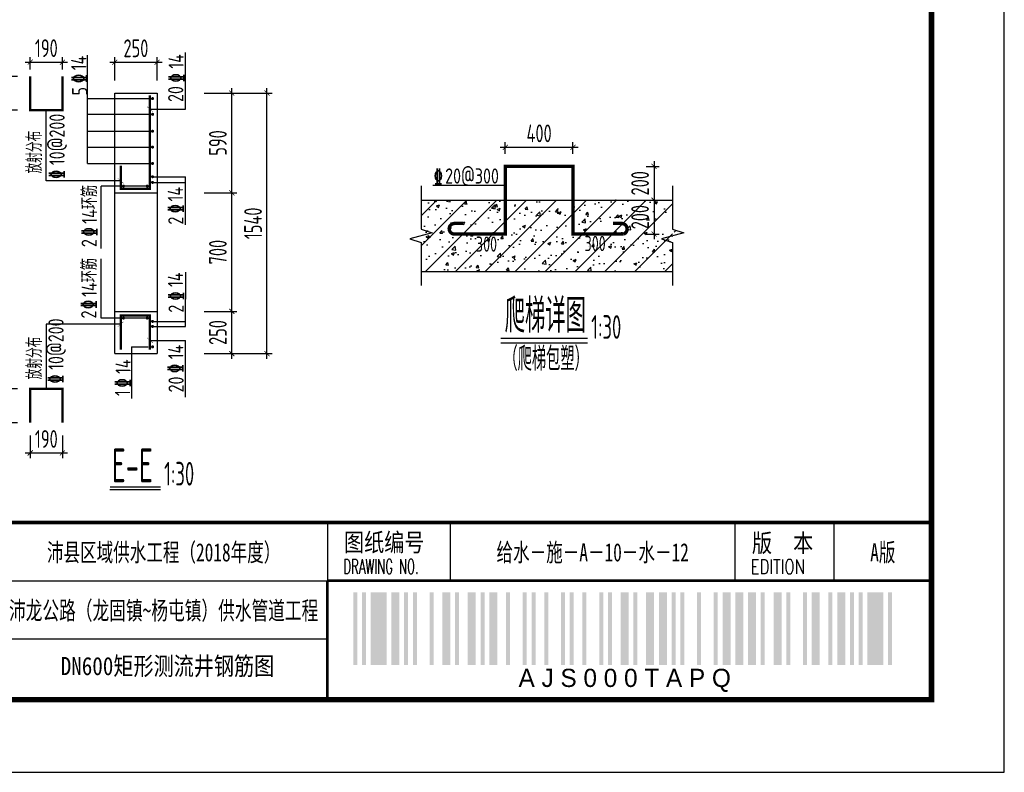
# Model space of a CAD drawing. Extents: x 1154951 to 1182252, y 3484725 to 3514600.
# Tile 6 of 55: x 1171363 to 1177180, y 3484725 to 3489174. Entities that reach past the tile are written whole.
import ezdxf
from ezdxf.enums import TextEntityAlignment as Align

# ---------------------------------------------------------------- set-up
doc = ezdxf.new("R2010")
doc.units = 0
doc.layers.get('0').update_dxf_attribs({"linetype": 'CONTINUOUS'})
doc.layers.get('Defpoints').update_dxf_attribs({"linetype": 'CONTINUOUS'})
for name, color, linetype in [('12012', 1, 'CONTINUOUS'), ('DIM', 4, 'CONTINUOUS'), ('GPSCOMMON', 7, 'CONTINUOUS'), ('HATCH', 251, 'CONTINUOUS'), ('REIN', 1, 'CONTINUOUS'), ('THIN', 7, 'CONTINUOUS'), ('普通线1', 7, 'CONTINUOUS'), ('轴线', 5, 'CONTINUOUS')]:
    doc.layers.add(name, color=color, linetype=linetype)
doc.styles.add('gpshz', font='tssdeng.shx', dxfattribs={"width": 0.8, "height": 2.5, "bigfont": 'hztxt.shx'})
doc.styles.get("Standard").update_dxf_attribs({"font": 'hztxt_e.shx', "bigfont": 'hztxt.shx'})
doc.styles.add('TSSD_Dimension', font='tssdeng.shx', dxfattribs={"width": 0.7, "bigfont": 'Hztxt.shx'})
doc.styles.add('TSSD_Rein', font='tssdeng.shx', dxfattribs={"width": 0.7, "bigfont": 'hztxt.shx'})
doc.styles.add('图签', font='txt', dxfattribs={"width": 0.66})
doc.styles.add('图签 1', font='romanc.shx', dxfattribs={"width": 0.8})
doc.dimstyles.new('TSSD_30_30', dxfattribs={"dimtxt": 105, "dimasz": 30, "dimexe": 30, "dimexo": 75, "dimgap": 30, "dimtad": 1, "dimdec": 0, "dimzin": 0, "dimdsep": 46, "dimtxsty": 'TSSD_Dimension', "dimblk": 'ARCHTICK', "dimblk1": 'ARCHTICK', "dimblk2": 'ARCHTICK', "dimcen": 0, "dimdle": 30, "dimclrt": 7, "dimadec": 0, "dimazin": 0, "dimtfac": 1, "dimtdec": 0, "dimtix": 1, "dimtmove": 2, "dimatfit": 3, "dimfxl": 0, "dimtolj": 1, "dimtzin": 0, "dimarcsym": 0})

# ---------------------------------------------------------------- blocks, each defined once
blk = doc.blocks.new('_ARCHTICK')
at = {"color": 0, "linetype": 'ByBlock', "const_width": 0.15}
blk.add_lwpolyline([(-0.5, -0.5), (0.5, 0.5)], dxfattribs=at)
blk = doc.blocks.new('*D388')
at = {"layer": 'Defpoints', "color": 0}
for p in [(1174632, 3488419.3), (1174232, 3488306.7), (1174632, 3488306.7)]:
    blk.add_point(p, dxfattribs=at)
at = {"layer": 'DIM', "color": 0, "lineweight": -2}
for p, q in [((1174232, 3488381.7), (1174232, 3488449.3)), ((1174632, 3488381.7), (1174632, 3488449.3)), ((1174202, 3488419.3), (1174662, 3488419.3))]:
    blk.add_line(p, q, dxfattribs=at)
at = {"layer": 'DIM', "color": 0, "lineweight": -2, "xscale": 30, "yscale": 30, "zscale": 30, "rotation": 180}
blk.add_blockref('_ARCHTICK', (1174232, 3488419.3), dxfattribs=at)
at = {"layer": 'DIM', "color": 0, "lineweight": -2, "xscale": 30, "yscale": 30, "zscale": 30}
blk.add_blockref('_ARCHTICK', (1174632, 3488419.3), dxfattribs=at)
at = {"layer": 'DIM', "color": 7, "insert": (1174432, 3488501.8), "char_height": 105, "attachment_point": 5, "style": 'TSSD_Dimension'}
blk.add_mtext('\\A1;400', dxfattribs=at)
blk = doc.blocks.new('*D389')
at = {"layer": 'Defpoints', "color": 0}
for p in [(1174988.6, 3488306.7), (1174988.6, 3488106.7), (1175111.1, 3488106.7)]:
    blk.add_point(p, dxfattribs=at)
at = {"layer": 'DIM', "color": 0, "lineweight": -2}
for p, q in [((1175111.1, 3488336.7), (1175111.1, 3488076.7)), ((1175063.6, 3488306.7), (1175141.1, 3488306.7)), ((1175063.6, 3488106.7), (1175141.1, 3488106.7))]:
    blk.add_line(p, q, dxfattribs=at)
at = {"layer": 'DIM', "color": 0, "lineweight": -2, "xscale": 30, "yscale": 30, "zscale": 30}
for p, rotation in [((1175111.1, 3488306.7), 270), ((1175111.1, 3488106.7), 90)]:
    blk.add_blockref('_ARCHTICK', p, dxfattribs=dict(at, rotation=rotation))
at = {"layer": 'DIM', "color": 7, "insert": (1175028.6, 3488206.7), "char_height": 105, "attachment_point": 5, "rotation": 90, "style": 'TSSD_Dimension'}
blk.add_mtext('\\A1;200', dxfattribs=at)
blk = doc.blocks.new('*D390')
at = {"layer": 'Defpoints', "color": 0}
for p in [(1174988.6, 3488106.7), (1174988.6, 3487906.7), (1175111.1, 3487906.7)]:
    blk.add_point(p, dxfattribs=at)
at = {"layer": 'DIM', "color": 0, "lineweight": -2}
for p, q in [((1175063.6, 3488106.7), (1175141.1, 3488106.7)), ((1175111.1, 3488136.7), (1175111.1, 3487876.7)), ((1175063.6, 3487906.7), (1175141.1, 3487906.7))]:
    blk.add_line(p, q, dxfattribs=at)
at = {"layer": 'DIM', "color": 0, "lineweight": -2, "xscale": 30, "yscale": 30, "zscale": 30}
for p, rotation in [((1175111.1, 3488106.7), 270), ((1175111.1, 3487906.7), 90)]:
    blk.add_blockref('_ARCHTICK', p, dxfattribs=dict(at, rotation=rotation))
at = {"layer": 'DIM', "color": 7, "insert": (1175028.6, 3488006.7), "char_height": 105, "attachment_point": 5, "rotation": 90, "style": 'TSSD_Dimension'}
blk.add_mtext('\\A1;200', dxfattribs=at)
blk = doc.blocks.new('*D425')
at = {"layer": 'Defpoints', "color": 0}
for p in [(1172378.5, 3487449.8), (1172616.7, 3487449.8), (1172378.5, 3487199.8)]:
    blk.add_point(p, dxfattribs=at)
at = {"layer": 'DIM', "color": 0, "lineweight": -2}
for p, q in [((1172453.5, 3487449.8), (1172646.7, 3487449.8)), ((1172616.7, 3487169.8), (1172616.7, 3487479.8)), ((1172453.5, 3487199.8), (1172646.7, 3487199.8))]:
    blk.add_line(p, q, dxfattribs=at)
at = {"layer": 'DIM', "color": 0, "lineweight": -2, "xscale": 30, "yscale": 30, "zscale": 30}
for p, rotation in [((1172616.7, 3487449.8), 90), ((1172616.7, 3487199.8), 270)]:
    blk.add_blockref('_ARCHTICK', p, dxfattribs=dict(at, rotation=rotation))
at = {"layer": 'DIM', "color": 7, "insert": (1172534.2, 3487324.8), "char_height": 105, "attachment_point": 5, "rotation": 90, "style": 'TSSD_Dimension'}
blk.add_mtext('\\A1;250', dxfattribs=at)
blk = doc.blocks.new('*D426')
at = {"layer": 'Defpoints', "color": 0}
for p in [(1172378.5, 3488149.8), (1172616.7, 3488149.8), (1172378.5, 3487449.8)]:
    blk.add_point(p, dxfattribs=at)
at = {"layer": 'DIM', "color": 0, "lineweight": -2}
for p, q in [((1172453.5, 3488149.8), (1172646.7, 3488149.8)), ((1172616.7, 3487419.8), (1172616.7, 3488179.8)), ((1172453.5, 3487449.8), (1172646.7, 3487449.8))]:
    blk.add_line(p, q, dxfattribs=at)
at = {"layer": 'DIM', "color": 0, "lineweight": -2, "xscale": 30, "yscale": 30, "zscale": 30}
for p, rotation in [((1172616.7, 3488149.8), 90), ((1172616.7, 3487449.8), 270)]:
    blk.add_blockref('_ARCHTICK', p, dxfattribs=dict(at, rotation=rotation))
at = {"layer": 'DIM', "color": 7, "insert": (1172534.2, 3487799.8), "char_height": 105, "attachment_point": 5, "rotation": 90, "style": 'TSSD_Dimension'}
blk.add_mtext('\\A1;700', dxfattribs=at)
blk = doc.blocks.new('*D427')
at = {"layer": 'Defpoints', "color": 0}
for p in [(1172378.5, 3488739.8), (1172616.7, 3488739.8), (1172378.5, 3488149.8)]:
    blk.add_point(p, dxfattribs=at)
at = {"layer": 'DIM', "color": 0, "lineweight": -2}
for p, q in [((1172453.5, 3488739.8), (1172646.7, 3488739.8)), ((1172616.7, 3488119.8), (1172616.7, 3488769.8)), ((1172453.5, 3488149.8), (1172646.7, 3488149.8))]:
    blk.add_line(p, q, dxfattribs=at)
at = {"layer": 'DIM', "color": 0, "lineweight": -2, "xscale": 30, "yscale": 30, "zscale": 30}
for p, rotation in [((1172616.7, 3488739.8), 90), ((1172616.7, 3488149.8), 270)]:
    blk.add_blockref('_ARCHTICK', p, dxfattribs=dict(at, rotation=rotation))
at = {"layer": 'DIM', "color": 7, "insert": (1172534.2, 3488444.8), "char_height": 105, "attachment_point": 5, "rotation": 90, "style": 'TSSD_Dimension'}
blk.add_mtext('\\A1;590', dxfattribs=at)
blk = doc.blocks.new('*D428')
at = {"layer": 'Defpoints', "color": 0}
for p in [(1172378.5, 3488739.8), (1172824.4, 3488739.8), (1172378.5, 3487199.8)]:
    blk.add_point(p, dxfattribs=at)
at = {"layer": 'DIM', "color": 0, "lineweight": -2}
for p, q in [((1172453.5, 3488739.8), (1172854.4, 3488739.8)), ((1172824.4, 3487169.8), (1172824.4, 3488769.8)), ((1172453.5, 3487199.8), (1172854.4, 3487199.8))]:
    blk.add_line(p, q, dxfattribs=at)
at = {"layer": 'DIM', "color": 0, "lineweight": -2, "xscale": 30, "yscale": 30, "zscale": 30}
for p, rotation in [((1172824.4, 3488739.8), 90), ((1172824.4, 3487199.8), 270)]:
    blk.add_blockref('_ARCHTICK', p, dxfattribs=dict(at, rotation=rotation))
at = {"layer": 'DIM', "color": 7, "insert": (1172741.9, 3487969.8), "char_height": 105, "attachment_point": 5, "rotation": 90, "style": 'TSSD_Dimension'}
blk.add_mtext('\\A1;1540', dxfattribs=at)
blk = doc.blocks.new('*D429')
at = {"layer": 'Defpoints', "color": 0}
for p in [(1172175, 3488922), (1171925, 3488739.8), (1172175, 3488739.8)]:
    blk.add_point(p, dxfattribs=at)
at = {"layer": 'DIM', "color": 0, "lineweight": -2}
for p, q in [((1171895, 3488922), (1172205, 3488922)), ((1171925, 3488814.8), (1171925, 3488952)), ((1172175, 3488814.8), (1172175, 3488952))]:
    blk.add_line(p, q, dxfattribs=at)
at = {"layer": 'DIM', "color": 0, "lineweight": -2, "xscale": 30, "yscale": 30, "zscale": 30, "rotation": 180}
blk.add_blockref('_ARCHTICK', (1171925, 3488922), dxfattribs=at)
at = {"layer": 'DIM', "color": 0, "lineweight": -2, "xscale": 30, "yscale": 30, "zscale": 30}
blk.add_blockref('_ARCHTICK', (1172175, 3488922), dxfattribs=at)
at = {"layer": 'DIM', "color": 7, "insert": (1172050, 3489004.5), "char_height": 105, "attachment_point": 5, "style": 'TSSD_Dimension'}
blk.add_mtext('\\A1;250', dxfattribs=at)
blk = doc.blocks.new('*D430')
at = {"layer": 'Defpoints', "color": 0}
for p in [(1171299.5, 3488838.7), (1171425.7, 3488838.7), (1171425.7, 3488638.7)]:
    blk.add_point(p, dxfattribs=at)
at = {"layer": 'DIM', "color": 0, "lineweight": -2}
for p, q in [((1171299.5, 3488608.7), (1171299.5, 3488868.7)), ((1171350.7, 3488838.7), (1171269.5, 3488838.7)), ((1171350.7, 3488638.7), (1171269.5, 3488638.7))]:
    blk.add_line(p, q, dxfattribs=at)
at = {"layer": 'DIM', "color": 0, "lineweight": -2, "xscale": 30, "yscale": 30, "zscale": 30}
for p, rotation in [((1171299.5, 3488838.7), 270), ((1171299.5, 3488638.7), 90)]:
    blk.add_blockref('_ARCHTICK', p, dxfattribs=dict(at, rotation=rotation))
at = {"layer": 'DIM', "color": 7, "insert": (1171217, 3488738.7), "char_height": 105, "attachment_point": 5, "rotation": 90, "style": 'TSSD_Dimension'}
blk.add_mtext('\\A1;200', dxfattribs=at)
blk = doc.blocks.new('*D431')
at = {"layer": 'Defpoints', "color": 0}
for p in [(1171615.7, 3488922.6), (1171425.7, 3488803.4), (1171615.7, 3488803.4)]:
    blk.add_point(p, dxfattribs=at)
at = {"layer": 'DIM', "color": 0, "lineweight": -2}
for p, q in [((1171395.7, 3488922.6), (1171645.7, 3488922.6)), ((1171425.7, 3488878.4), (1171425.7, 3488952.6)), ((1171615.7, 3488878.4), (1171615.7, 3488952.6))]:
    blk.add_line(p, q, dxfattribs=at)
at = {"layer": 'DIM', "color": 0, "lineweight": -2, "xscale": 30, "yscale": 30, "zscale": 30}
blk.add_blockref('_ARCHTICK', (1171425.7, 3488922.6), dxfattribs=at)
at = {"layer": 'DIM', "color": 0, "lineweight": -2, "xscale": 30, "yscale": 30, "zscale": 30, "rotation": 180}
blk.add_blockref('_ARCHTICK', (1171615.7, 3488922.6), dxfattribs=at)
at = {"layer": 'DIM', "color": 7, "insert": (1171520.7, 3489005.1), "char_height": 105, "attachment_point": 5, "style": 'TSSD_Dimension'}
blk.add_mtext('\\A1;190', dxfattribs=at)
blk = doc.blocks.new('*D432')
at = {"layer": 'Defpoints', "color": 0}
for p in [(1171425.7, 3486991.2), (1171299.5, 3486791.2), (1171425.7, 3486791.2)]:
    blk.add_point(p, dxfattribs=at)
at = {"layer": 'DIM', "color": 0, "lineweight": -2}
for p, q in [((1171350.7, 3486991.2), (1171269.5, 3486991.2)), ((1171299.5, 3487021.2), (1171299.5, 3486761.2)), ((1171350.7, 3486791.2), (1171269.5, 3486791.2))]:
    blk.add_line(p, q, dxfattribs=at)
at = {"layer": 'DIM', "color": 0, "lineweight": -2, "xscale": 30, "yscale": 30, "zscale": 30}
for p, rotation in [((1171299.5, 3486991.2), 270), ((1171299.5, 3486791.2), 90)]:
    blk.add_blockref('_ARCHTICK', p, dxfattribs=dict(at, rotation=rotation))
at = {"layer": 'DIM', "color": 7, "insert": (1171217, 3486891.2), "char_height": 105, "attachment_point": 5, "rotation": 90, "style": 'TSSD_Dimension'}
blk.add_mtext('\\A1;200', dxfattribs=at)
blk = doc.blocks.new('*D433')
at = {"layer": 'Defpoints', "color": 0}
for p in [(1171425.7, 3486791.2), (1171615.7, 3486791.2), (1171615.7, 3486613)]:
    blk.add_point(p, dxfattribs=at)
at = {"layer": 'DIM', "color": 0, "lineweight": -2}
for p, q in [((1171425.7, 3486716.2), (1171425.7, 3486583)), ((1171615.7, 3486716.2), (1171615.7, 3486583)), ((1171395.7, 3486613), (1171645.7, 3486613))]:
    blk.add_line(p, q, dxfattribs=at)
at = {"layer": 'DIM', "color": 0, "lineweight": -2, "xscale": 30, "yscale": 30, "zscale": 30}
blk.add_blockref('_ARCHTICK', (1171425.7, 3486613), dxfattribs=at)
at = {"layer": 'DIM', "color": 0, "lineweight": -2, "xscale": 30, "yscale": 30, "zscale": 30, "rotation": 180}
blk.add_blockref('_ARCHTICK', (1171615.7, 3486613), dxfattribs=at)
at = {"layer": 'DIM', "color": 7, "insert": (1171520.7, 3486695.5), "char_height": 105, "attachment_point": 5, "style": 'TSSD_Dimension'}
blk.add_mtext('\\A1;190', dxfattribs=at)
blk = doc.blocks.new('*U286')
at = {"color": 0}
for p, q in [((327, 34.34), (327, 26.34)), ((343.88, 34.34), (343.88, 26.34)), ((383.01, 26.34), (383.01, 34.34)), ((396.62, 26.34), (396.62, 34.34)), ((115, 26.34), (330, 26.34)), ((327, 26.34), (410, 26.34)), ((327, 10.34), (327, 26.34)), ((115, 18.34), (327, 18.34))]:
    blk.add_line(p, q, dxfattribs=at)
blk.add_lwpolyline([(0, 0), (420, 0), (420, 297), (0, 297)], close=True, dxfattribs=at)
for points, const_width in [([(410, 10), (410, 287), (25, 287), (25, 10), (410, 10)], 0.75), ([(25, 34.34), (410, 34.34)], 0.5), ([(327, 10.34), (327, 26.34)], 0.35), ([(327, 26.34), (410, 26.34)], 0.35)]:
    blk.add_lwpolyline(points, dxfattribs=dict(at, const_width=const_width))
for points in [[(330.54, 14.73), (330.54, 24.73), (331.09, 14.73), (331.09, 24.73)], [(331.74, 14.73), (331.74, 24.73), (332.29, 14.73), (332.29, 24.73)], [(332.94, 14.73), (332.94, 24.73), (335.14, 14.73), (335.14, 24.73)], [(335.79, 14.73), (335.79, 24.73), (336.89, 14.73), (336.89, 24.73)], [(337.54, 14.73), (337.54, 24.73), (338.09, 14.73), (338.09, 24.73)], [(338.74, 14.73), (338.74, 24.73), (339.29, 14.73), (339.29, 24.73)], [(341.04, 14.73), (341.04, 24.73), (341.59, 14.73), (341.59, 24.73)], [(342.79, 14.73), (342.79, 24.73), (343.89, 14.73), (343.89, 24.73)], [(344.54, 14.73), (344.54, 24.73), (345.09, 14.73), (345.09, 24.73)], [(346.29, 14.73), (346.29, 24.73), (347.39, 14.73), (347.39, 24.73)], [(348.04, 14.73), (348.04, 24.73), (348.59, 14.73), (348.59, 24.73)], [(349.24, 14.73), (349.24, 24.73), (350.34, 14.73), (350.34, 24.73)], [(351.54, 14.73), (351.54, 24.73), (352.09, 14.73), (352.09, 24.73)], [(353.84, 14.73), (353.84, 24.73), (354.39, 14.73), (354.39, 24.73)], [(355.04, 14.73), (355.04, 24.73), (355.59, 14.73), (355.59, 24.73)], [(356.79, 14.73), (356.79, 24.73), (357.34, 14.73), (357.34, 24.73)], [(359.09, 14.73), (359.09, 24.73), (359.64, 14.73), (359.64, 24.73)], [(360.29, 14.73), (360.29, 24.73), (360.84, 14.73), (360.84, 24.73)], [(362.04, 14.73), (362.04, 24.73), (362.59, 14.73), (362.59, 24.73)], [(364.34, 14.73), (364.34, 24.73), (364.89, 14.73), (364.89, 24.73)], [(365.54, 14.73), (365.54, 24.73), (366.09, 14.73), (366.09, 24.73)], [(367.29, 14.73), (367.29, 24.73), (368.39, 14.73), (368.39, 24.73)], [(369.04, 14.73), (369.04, 24.73), (369.59, 14.73), (369.59, 24.73)], [(370.79, 14.73), (370.79, 24.73), (371.89, 14.73), (371.89, 24.73)], [(372.54, 14.73), (372.54, 24.73), (373.64, 14.73), (373.64, 24.73)], [(374.29, 14.73), (374.29, 24.73), (374.84, 14.73), (374.84, 24.73)], [(375.49, 14.73), (375.49, 24.73), (376.04, 14.73), (376.04, 24.73)], [(377.79, 14.73), (377.79, 24.73), (378.34, 14.73), (378.34, 24.73)], [(380.09, 14.73), (380.09, 24.73), (380.64, 14.73), (380.64, 24.73)], [(381.29, 14.73), (381.29, 24.73), (382.39, 14.73), (382.39, 24.73)], [(383.04, 14.73), (383.04, 24.73), (384.14, 14.73), (384.14, 24.73)], [(384.79, 14.73), (384.79, 24.73), (385.89, 14.73), (385.89, 24.73)], [(386.54, 14.73), (386.54, 24.73), (387.09, 14.73), (387.09, 24.73)], [(388.29, 14.73), (388.29, 24.73), (389.39, 14.73), (389.39, 24.73)], [(390.04, 14.73), (390.04, 24.73), (390.59, 14.73), (390.59, 24.73)], [(392.34, 14.73), (392.34, 24.73), (392.89, 14.73), (392.89, 24.73)], [(393.54, 14.73), (393.54, 24.73), (394.64, 14.73), (394.64, 24.73)], [(395.84, 14.73), (395.84, 24.73), (396.39, 14.73), (396.39, 24.73)], [(397.04, 14.73), (397.04, 24.73), (398.14, 14.73), (398.14, 24.73)], [(398.79, 14.73), (398.79, 24.73), (399.34, 14.73), (399.34, 24.73)], [(399.99, 14.73), (399.99, 24.73), (400.54, 14.73), (400.54, 24.73)], [(401.19, 14.73), (401.19, 24.73), (403.39, 14.73), (403.39, 24.73)], [(404.04, 14.73), (404.04, 24.73), (404.59, 14.73), (404.59, 24.73)], [(404.59, 14.73), (404.59, 24.73), (404.59, 14.73), (404.59, 24.73)], [(404.59, 14.73), (404.59, 24.73), (404.59, 14.73), (404.59, 24.73)], [(404.59, 14.73), (404.59, 24.73), (404.59, 14.73), (404.59, 24.73)], [(404.59, 14.73), (404.59, 24.73), (404.59, 14.73), (404.59, 24.73)], [(404.59, 14.73), (404.59, 24.73), (404.59, 14.73), (404.59, 24.73)], [(404.59, 14.73), (404.59, 24.73), (404.59, 14.73), (404.59, 24.73)], [(404.59, 14.73), (404.59, 24.73), (404.59, 14.73), (404.59, 24.73)], [(404.59, 14.73), (404.59, 24.73), (404.59, 14.73), (404.59, 24.73)], [(404.59, 14.73), (404.59, 24.73), (404.59, 14.73), (404.59, 24.73)], [(404.59, 14.73), (404.59, 24.73), (404.59, 14.73), (404.59, 24.73)], [(404.59, 14.73), (404.59, 24.73), (404.59, 14.73), (404.59, 24.73)], [(404.59, 14.73), (404.59, 24.73), (404.59, 14.73), (404.59, 24.73)], [(404.59, 14.73), (404.59, 24.73), (404.59, 14.73), (404.59, 24.73)], [(404.59, 14.73), (404.59, 24.73), (404.59, 14.73), (404.59, 24.73)], [(404.59, 14.73), (404.59, 24.73), (404.59, 14.73), (404.59, 24.73)], [(404.59, 14.73), (404.59, 24.73), (404.59, 14.73), (404.59, 24.73)], [(404.59, 14.73), (404.59, 24.73), (404.59, 14.73), (404.59, 24.73)]]:
    blk.add_solid(points, dxfattribs=at)
at = {"color": 0, "linetype": 'Continuous'}
for s, height, style, width, p in [('图纸编号', 2.5, '图签', 0.85, (329.28, 30.36)), ('版  本', 2.5, '图签', 0.85, (385.33, 30.27)), ('DRAWING NO.', 2, '图签 1', 0.59, (329.18, 27.29)), ('EDITION', 2, '图签 1', 0.75, (385.15, 27.26))]:
    blk.add_text(s, height=height, dxfattribs=dict(at, style=style, width=width)).set_placement(p)
at = {"color": 0}
blk.add_text('A J S 0 0 0 T A P Q ', height=2.5, dxfattribs=at).set_placement((368.31, 14.23), align=Align.TOP_CENTER)
at = {"color": 0, "linetype": 'Continuous', "style": '图签', "flags": 8}
for tag, width, p, p2 in [('设计总负责', 0.611046, (130.25, 28.99), (141.11, 28.99)), ('工程名称', 2.988281, (283.25, 28.99), (325.75, 28.99)), ('图纸编号', 2.575163, (345.13, 28.99), (381.76, 28.99)), ('子项名称', 2.988281, (283.25, 20.99), (325.75, 20.99))]:
    blk.add_attdef(tag, text='', height=2.5, dxfattribs=dict(at, width=width)).set_placement(p, p2, align=Align.FIT)
at = {"color": 0, "linetype": 'Continuous', "ltscale": 0.055, "style": '图签', "flags": 8}
for tag, width, p, p2 in [('审定', 1.617188, (172.25, 28.99), (183.75, 28.99)), ('设计', 1.617188, (214.25, 28.99), (225.75, 28.99)), ('工程编号', 0.738284, (256.25, 28.99), (266.75, 28.99)), ('版本', 1.530605, (397.87, 28.99), (408.75, 28.99)), ('设计负责', 0.763807, (130.25, 20.99), (141.11, 20.99)), ('审核', 1.617188, (172.25, 20.99), (183.75, 20.99)), ('注册工程师', 0.646875, (214.25, 20.99), (225.75, 20.99)), ('图纸比例', 0.738284, (256.25, 20.99), (266.75, 20.99)), ('专业负责', 0.763807, (130.25, 12.65), (141.11, 12.65)), ('校核', 1.617188, (172.25, 12.65), (183.75, 12.65)), ('注册建筑师', 0.646875, (214.25, 12.65), (225.75, 12.65)), ('出图日期', 0.738284, (256.25, 12.65), (266.75, 12.65))]:
    blk.add_attdef(tag, text='', height=2.5, dxfattribs=dict(at, width=width)).set_placement(p, p2, align=Align.FIT)
at = {"color": 0, "linetype": 'Continuous', "style": '图签'}
for tag, p, width in [('设计证书', (43.26, 16.37), 1.55), ('咨询证书', (43.26, 12.88), 0.9)]:
    blk.add_attdef(tag, p, '', height=2, dxfattribs=dict(at, width=width))
at = {"color": 0, "linetype": 'Continuous', "style": '图签', "width": 0.85}
for tag, height, p in [('图纸名称_2_1', 2.2, (305.02, 15.12)), ('图纸名称_1_1', 2.5, (305.02, 13.35)), ('图纸名称_2_2', 2.2, (305.02, 11.51))]:
    blk.add_attdef(tag, text='', height=height, dxfattribs=at).set_placement(p, align=Align.CENTER)
blk = doc.blocks.new('20180504.1608288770')
at = {"layer": 'HATCH'}
h = blk.add_hatch(dxfattribs=at)
h.set_pattern_fill('ARMORED', color=256, scale=25, style=0)
h.set_pattern_definition([(50, (709300.8, 3605705.14), (179.315046, -15.688034), [18.75, -206.25]), (355, (709300.8, 3605705.14), (-34.68783, 188.04803), [15, -165]), (100.4514, (709315.74, 3605703.83), (144.627345, 172.359886), [15.93505, -175.28553]), (46.1842, (709300.8, 3605755.14), (266.81026, -41.37975), [28.125, -309.375]), (96.6356, (709323.03, 3605751.7), (233.66568, 243.52947), [23.90257, -262.92825]), (351.1842, (709300.8, 3605755.14), (233.66549, 243.52965), [22.5, -247.5]), (21, (709325.8, 3605742.64), (149.226763, -100.654723), [18.75, -206.25]), (326, (709325.8, 3605742.64), (60.82883, 181.28751), [15, -165]), (71.4514, (709338.23, 3605734.25), (210.05566, 80.632624), [15.93505, -175.28553]), (37.5, (709300.8, 3605705.14), (3.039964, 83.2234635), [0, -163, 0, -167.5, 0, -165.625]), (7.5, (709300.8, 3605705.14), (65.767384, 98.602928), [0, -95.5, 0, -159.25, 0, -63.125]), (327.5, (709245.05, 3605705.14), (133.455609, -5.638718), [0, -62.5, 0, -195, 0, -258.75]), (317.5, (709220.05, 3605705.14), (145.796542, 25.026246), [0, -81.25, 0, -129.5, 0, -183.75]), (45, (709300.8, 3605705.14), (-88.388348, 88.388348), [])])
h.paths.add_polyline_path([(1175032.6, 3487958.3), (1175032.6, 3488096.3), (1174942.6, 3488096.3), (1174942.6, 3487958.3)], flags=24)
h.paths.add_polyline_path([(1174685.9, 3487848.3), (1174823.9, 3487848.3), (1174823.9, 3487938.3), (1174685.9, 3487938.3)], flags=24)
h.paths.add_polyline_path([(1174043.9, 3487844.6), (1174181.9, 3487844.6), (1174181.9, 3487934.6), (1174043.9, 3487934.6)], flags=24)
h.paths.add_polyline_path([(1173734.7, 3488106.7), (1173734.7, 3487950.6), (1173824.4, 3487950.6), (1173734.7, 3487913.3), (1173734.7, 3487687.6), (1175220.6, 3487687.6), (1175220.6, 3487913.3), (1175250.6, 3487925.8), (1175220.6, 3487935.3), (1175220.6, 3487950.6), (1175138.4, 3487950.6), (1175220.6, 3487980.5), (1175220.6, 3488106.7)])
for p, q in [((1171763.7, 3488324), (1171763.7, 3488962.9)), ((1172343.1, 3488644.5), (1172343.1, 3488979.5)), ((1171925, 3487199.8), (1171925, 3488739.8)), ((1171925, 3488739.8), (1172175, 3488739.8)), ((1172175, 3488739.8), (1172175, 3487199.8)), ((1171763.7, 3488707.1), (1172143.9, 3488707.1)), ((1171520.7, 3488221.2), (1171520.7, 3488638.7)), ((1171763.7, 3488614.2), (1172143.9, 3488614.2)), ((1172133, 3488644.5), (1172343.1, 3488644.5)), ((1171763.7, 3488514.2), (1172143.9, 3488514.2)), ((1171763.7, 3488420.8), (1172143.9, 3488420.8)), ((1171763.7, 3488324), (1172143.9, 3488324)), ((1171960.4, 3488221.2), (1171520.7, 3488221.2)), ((1172143.9, 3488245.4), (1172343.1, 3488245.4)), ((1172143.9, 3488211.9), (1172343.1, 3488211.9)), ((1172343.1, 3487960.2), (1172343.1, 3488245.4)), ((1172116.9, 3488189.7), (1171844.2, 3488189.7)), ((1171844.2, 3487820.3), (1171844.2, 3488189.7)), ((1171925, 3488149.8), (1172175, 3488149.8)), ((1171844.2, 3487409.9), (1171844.2, 3487759.3)), ((1172343.1, 3487360.7), (1172344, 3487680.5)), ((1171925, 3487449.8), (1172175, 3487449.8)), ((1172116.9, 3487409.9), (1171844.2, 3487409.9)), ((1172143.9, 3487390.5), (1172343.1, 3487390.5)), ((1171960.4, 3487373.9), (1171520.7, 3487373.9)), ((1171520.7, 3487373.9), (1171520.7, 3486991.2)), ((1172143.9, 3487360.7), (1172343.1, 3487360.7)), ((1172133, 3487277.9), (1172343.1, 3487277.9)), ((1172343.1, 3486943), (1172343.1, 3487277.9)), ((1174206.9, 3487292.1), (1174717.6, 3487292.1)), ((1172023.8, 3487239.8), (1172121.4, 3487239.8)), ((1172023.8, 3487239.8), (1172023.8, 3486933.7)), ((1174206.9, 3487263.7), (1174717.6, 3487263.7)), ((1171925, 3487199.8), (1172175, 3487199.8)), ((1171896.7, 3486396.6), (1172195.6, 3486396.6)), ((1171897.6, 3486412.4), (1172195.6, 3486412.4))]:
    blk.add_line(p, q)
at = {"color": 7, "linetype": 'ByBlock'}
for p, q in [((1174232, 3488192.9), (1173804.6, 3488192.9)), ((1173734.7, 3488106.7), (1175220.6, 3488106.7)), ((1173734.7, 3487685.9), (1175220.6, 3487685.9))]:
    blk.add_line(p, q, dxfattribs=at)
at = {"const_width": 2}
for points in [[(1172115.9, 3488659.4), (1172150.2, 3488629.5)], [(1171943.2, 3488236.1), (1171977.5, 3488206.2)], [(1171943.2, 3487359), (1171977.5, 3487388.9)], [(1172115.9, 3487292.9), (1172150.2, 3487263)]]:
    blk.add_lwpolyline(points, dxfattribs=at)
at = {"color": 0, "linetype": 'ByBlock'}
blk.add_point((1174884.9, 3488106.7), dxfattribs=at)
blk.add_point((1174884.9, 3488106.7), dxfattribs=at)
at = {"layer": '12012', "const_width": 20}
blk.add_lwpolyline([(1174869.5, 3487969.2), (1174919.5, 3487969.2, -0.81981), (1174932, 3487906.7), (1174632, 3487906.7), (1174632, 3488306.7), (1174232, 3488306.7), (1174232, 3487906.7), (1173932, 3487906.7, -1), (1173932, 3487969.2), (1173982, 3487969.2)], format="xyb", dxfattribs=at)
at = {"layer": 'REIN', "const_width": 13.5}
for points in [[(1171425.7, 3488838.7), (1171425.7, 3488638.7), (1171615.7, 3488638.7), (1171615.7, 3488838.7)], [(1171960.4, 3488310.6), (1171960.4, 3488174.4), (1172133, 3488174.4), (1172133, 3488727)], [(1172133, 3487222.8), (1172133, 3487425.5), (1171960.4, 3487425.5), (1171960.4, 3487222.8)], [(1171425.7, 3486791.2), (1171425.7, 3486991.2), (1171615.7, 3486991.2), (1171615.7, 3486791.2)]]:
    blk.add_lwpolyline(points, dxfattribs=at)
at = {"layer": 'REIN', "const_width": 9}
for points in [[(1172148.4, 3488702.6, 1), (1172148.4, 3488711.6, 1)], [(1172148.4, 3488609.7, 1), (1172148.4, 3488618.7, 1)], [(1172148.4, 3488509.7, 1), (1172148.4, 3488518.7, 1)], [(1172148.4, 3488416.3, 1), (1172148.4, 3488425.3, 1)], [(1172148.4, 3488319.5, 1), (1172148.4, 3488328.5, 1)], [(1172148.4, 3488240.9, 1), (1172148.4, 3488249.9, 1)], [(1172148.4, 3488207.4, 1), (1172148.4, 3488216.4, 1)], [(1171976.2, 3488185.2, 1), (1171976.2, 3488194.2, 1)], [(1172116.9, 3488185.2, 1), (1172116.9, 3488194.2, 1)], [(1171976.2, 3487405.4, 1), (1171976.2, 3487414.4, 1)], [(1172116.9, 3487405.4, 1), (1172116.9, 3487414.4, 1)], [(1172148.4, 3487386, 1), (1172148.4, 3487395, 1)], [(1172148.4, 3487356.2, 1), (1172148.4, 3487365.2, 1)], [(1172148.4, 3487235.3, 1), (1172148.4, 3487244.3, 1)]]:
    blk.add_lwpolyline(points, format="xyb", close=True, dxfattribs=at)
at = {"layer": 'THIN'}
for points in [[(1173734.7, 3488190.7), (1173734.7, 3487935.3), (1173800.7, 3487914.3), (1173668.7, 3487878.3), (1173734.7, 3487857.3), (1173734.7, 3487601.9)], [(1175220.6, 3488190.7), (1175220.6, 3487935.3), (1175286.6, 3487914.3), (1175154.6, 3487878.3), (1175220.6, 3487857.3), (1175220.6, 3487601.9)]]:
    blk.add_lwpolyline(points, dxfattribs=at)
at = {"layer": 'GPSCOMMON'}
ref = blk.add_blockref('*U286', (1159120.4, 3484725.3), dxfattribs=dict(at, xscale=43, yscale=43))
ref.add_attrib('版本', 'A版', dxfattribs={"layer": '0', "color": 0, "height": 107.5, "style": '图签', "width": 0.7, "flags": 8}).set_placement((1176462.7, 3485971.9), align=Align.CENTER)
ref.add_attrib('图纸编号', '给水－施－A－10－水－12', dxfattribs={"layer": '0', "color": 1, "height": 107.5, "style": '图签', "width": 0.7, "flags": 8}).set_placement((1174748.5, 3485971.9), align=Align.CENTER)
ref.add_attrib('子项名称', '沛龙公路（龙固镇~杨屯镇）供水管道工程', dxfattribs={"layer": '0', "color": 1, "height": 107.5, "style": '图签', "width": 0.642525, "flags": 8}).set_placement((1171300.2, 3485627.9), (1173127.7, 3485627.9), align=Align.FIT)
ref.add_attrib('工程名称', '沛县区域供水工程（2018年度）', dxfattribs={"layer": '0', "color": 1, "height": 107.5, "style": '图签', "width": 0.7, "flags": 8}).set_placement((1172213.9, 3485971.9), align=Align.CENTER)
ref.add_attrib('图纸名称_1_1', 'DN600矩形测流井钢筋图', dxfattribs={"layer": '0', "color": 0, "height": 107.5, "style": '图签', "width": 0.85}).set_placement((1172236.4, 3485299.6), align=Align.CENTER)
for s, style, width, p in [('%%132', 'TSSD_Rein', 0.7, (1171759, 3488798.8)), ('%%132', 'TSSD_Rein', 0.7, (1172332.6, 3488802.2)), ('14', 'gpshz', 0.8, (1171757, 3488874.8)), ('14', 'gpshz', 0.8, (1172332.5, 3488884.2)), ('20', 'gpshz', 0.8, (1172330.1, 3488687.2)), ('5', 'gpshz', 0.8, (1171763, 3488725.8)), ('10@200', 'gpshz', 0.8, (1171629, 3488314)), ('%%132', 'TSSD_Rein', 0.7, (1171625.2, 3488232.7)), ('%%132', 'TSSD_Rein', 0.7, (1172328.5, 3488029.4)), ('14环筋', 'gpshz', 0.8, (1171820.9, 3487967.3)), ('14', 'gpshz', 0.8, (1172328.3, 3488099.5)), ('%%132', 'TSSD_Rein', 0.7, (1171818.4, 3487892.5)), ('2', 'gpshz', 0.8, (1172330.6, 3487962.4)), ('2', 'gpshz', 0.8, (1171818.8, 3487829.5)), ('14环筋', 'gpshz', 0.8, (1171819.2, 3487535)), ('%%132', 'TSSD_Rein', 0.7, (1172331.2, 3487513.5)), ('%%132', 'TSSD_Rein', 0.7, (1171815.3, 3487463.1)), ('14', 'gpshz', 0.8, (1172328.5, 3487593.9)), ('10@200', 'gpshz', 0.8, (1171622.9, 3487104.1)), ('2', 'gpshz', 0.8, (1171816.2, 3487407.7)), ('2', 'gpshz', 0.8, (1172332.7, 3487441.9)), ('%%132', 'TSSD_Rein', 0.7, (1172326.4, 3487085.6)), ('%%132', 'TSSD_Rein', 0.7, (1171619, 3487022.8)), ('%%132', 'TSSD_Rein', 0.7, (1172015.9, 3486999.7)), ('14', 'gpshz', 0.8, (1172330.2, 3487166.8)), ('14', 'gpshz', 0.8, (1172019.5, 3487079.9)), ('20', 'gpshz', 0.8, (1172332.5, 3486970.5)), ('1', 'gpshz', 0.8, (1172016.3, 3486949.3))]:
    blk.add_text(s, height=90, rotation=90, dxfattribs=dict(style=style, width=width)).set_placement(p)
for s, height, style, width, p in [('300', 90, 'TSSD_Rein', 0.7, (1174058.9, 3487802.1)), ('300', 90, 'TSSD_Rein', 0.7, (1174700.9, 3487805.8)), ('爬梯详图', 200, 'gpshz', 0.6, (1174228.6, 3487324.2)), ('1:30', 140, 'gpshz', 0.6, (1174740, 3487287.2)), ('（爬梯包塑）', 140, 'gpshz', 0.6, (1174221.4, 3487099.3)), ('E-E', 200, 'gpshz', 0.6, (1171907.8, 3486439.1)), ('1:30', 140, 'gpshz', 0.6, (1172216.8, 3486420.1))]:
    blk.add_text(s, height=height, dxfattribs=dict(style=style, width=width)).set_placement(p)
at = {"layer": '普通线1', "ltscale": 0.1, "style": 'gpshz', "width": 0.7}
for p in [(1171495.2, 3488264.8), (1171495.2, 3487047.9)]:
    blk.add_text('放射分布', height=90, rotation=90, dxfattribs=at).set_placement(p)
at = {"layer": '轴线', "color": 2}
for s, style, width, p in [('%%132', 'TSSD_Rein', 0.7, (1173809.5, 3488203.8)), ('20@300', 'gpshz', 0.8, (1173876.8, 3488204.6))]:
    blk.add_text(s, height=90, dxfattribs=dict(at, style=style, width=width)).set_placement(p)
at = {"layer": 'DIM'}
for base, p1, p2, angle, picture, middle in [((1171615.7, 3488922.6), (1171425.7, 3488803.4), (1171615.7, 3488803.4), 180, '*D431', (1171520.7, 3489005.1)), ((1172175, 3488922), (1171925, 3488739.8), (1172175, 3488739.8), 180, '*D429', (1172050, 3489004.5)), ((1171299.5, 3488838.7), (1171425.7, 3488638.7), (1171425.7, 3488838.7), 90, '*D430', (1171217, 3488738.7)), ((1172616.7, 3488739.8), (1172378.5, 3488149.8), (1172378.5, 3488739.8), 90, '*D427', (1172534.2, 3488444.8)), ((1172824.4, 3488739.8), (1172378.5, 3487199.8), (1172378.5, 3488739.8), 90, '*D428', (1172741.9, 3487969.8)), ((1175111.1, 3488106.7), (1174988.6, 3488306.7), (1174988.6, 3488106.7), 90, '*D389', (1175028.6, 3488206.7)), ((1172616.7, 3488149.8), (1172378.5, 3487449.8), (1172378.5, 3488149.8), 90, '*D426', (1172534.2, 3487799.8)), ((1175111.1, 3487906.7), (1174988.6, 3488106.7), (1174988.6, 3487906.7), 90, '*D390', (1175028.6, 3488006.7)), ((1172616.7, 3487449.8), (1172378.5, 3487199.8), (1172378.5, 3487449.8), 90, '*D425', (1172534.2, 3487324.8)), ((1171299.5, 3486791.2), (1171425.7, 3486991.2), (1171425.7, 3486791.2), 270, '*D432', (1171217, 3486891.2)), ((1171615.7, 3486613), (1171425.7, 3486791.2), (1171615.7, 3486791.2), 180, '*D433', (1171520.7, 3486695.5))]:
    dim = blk.add_linear_dim(base=base, p1=p1, p2=p2, angle=angle, dimstyle='TSSD_30_30', dxfattribs=at)
    dim.commit()
    dim.dimension.update_dxf_attribs({"geometry": picture, "text_midpoint": middle})
dim = blk.add_linear_dim(base=(1174632, 3488419.3), p1=(1174232, 3488306.7), p2=(1174632, 3488306.7), dimstyle='TSSD_30_30', dxfattribs=at)
dim.commit()
dim.dimension.update_dxf_attribs({"geometry": '*D388', "text_midpoint": (1174432, 3488501.8)})

msp = doc.modelspace()

# ---------------------------------------------------------------- block references
at = {"layer": 'GPSCOMMON'}
msp.add_blockref('20180504.1608288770', (0, 0), dxfattribs=at)

doc.saveas('drawing.dxf')
